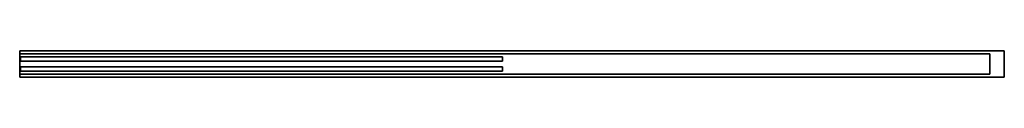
# Model space of a CAD drawing. Header units: millimetres. Extents: x 0 to 2050, y -28 to 27.
import ezdxf

# ---------------------------------------------------------------- set-up
doc = ezdxf.new("R2010")
doc.units = ezdxf.units.MM
doc.header["$LTSCALE"] = 10
for name, color, linetype in [('--Gltue1_BESCH_sich_laufhor_hilf', 1, 'Continuous'), ('--Gltue1_BESCH_sich_laufhor_hilf_wnz', 1, 'Continuous'), ('3DD-cke-_BESCH_sich_laufhor_hilf', 1, 'Continuous'), ('3DD-cke-_BESCH_sich_laufhor_hilf_wnz', 1, 'Continuous')]:
    doc.layers.add(name, color=color, linetype=linetype)

msp = doc.modelspace()

# ---------------------------------------------------------------- linework, layer by layer
at = {"layer": '--Gltue1_BESCH_sich_laufhor_hilf_wnz'}
for points in [[(1005, 6, 2296), (1005, 6, 2296), (1005, 6, 2296), (1005, 6, 2296), (1005, 6, 2296), (1005, 6, 2296), (1005, 15, 2296), (1005, 15, 2254), (1005, 6, 2254), (1005, 15, 2254), (2, 15, 2254), (2, 6, 2254), (2, 15, 2254), (2, 15, 2296), (2, 6, 2296), (2, 15, 2296), (1005, 15, 2296), (1005, 6, 2296), (1005, 6, 2254), (2, 6, 2254), (2, 6, 2296), (1005, 6, 2296)], [(2, -6, 2296), (2, -6, 2296), (2, -6, 2296), (2, -6, 2296), (2, -6, 2296), (2, -6, 2296), (2, -15, 2296), (2, -15, 2254), (2, -6, 2254), (2, -15, 2254), (1005, -15, 2254), (1005, -6, 2254), (1005, -15, 2254), (1005, -15, 2296), (1005, -6, 2296), (1005, -15, 2296), (2, -15, 2296), (2, -6, 2296), (2, -6, 2254), (1005, -6, 2254), (1005, -6, 2296), (2, -6, 2296)]]:
    msp.add_polyline3d(points, dxfattribs=at)
at = {"layer": '3DD-cke-_BESCH_sich_laufhor_hilf_wnz'}
for points in [[(0, -27.5, 2360), (0, -27.5, 2360), (0, -27.5, 2360), (0, -27.5, 2360), (0, -27.5, 2360), (0, -27.5, 2360), (0, -27.5, 2345), (0, 27.5, 2345), (0, 27.5, 2360), (0, 27.5, 2345), (2050, 27.5, 2345), (2050, 27.5, 2360), (2050, 27.5, 2345), (2050, -27.5, 2345), (2050, -27.5, 2360), (2050, -27.5, 2345), (0, -27.5, 2345), (0, -27.5, 2360), (0, 27.5, 2360), (2050, 27.5, 2360), (2050, -27.5, 2360), (0, -27.5, 2360)], [(0, -21, 2299.5), (0, -21, 2299.5), (0, -21, 2299.5), (0, -21, 2299.5), (0, -21, 2299.5), (0, -21, 2299.5), (0, 21, 2299.5), (0, 21, 2357), (0, -21, 2357), (0, 21, 2357), (2020, 21, 2357), (2020, -21, 2357), (2020, 21, 2357), (2020, 21, 2299.5), (2020, -21, 2299.5), (2020, 21, 2299.5), (0, 21, 2299.5), (0, -21, 2299.5), (0, -21, 2357), (2020, -21, 2357), (2020, -21, 2299.5), (0, -21, 2299.5)]]:
    msp.add_polyline3d(points, dxfattribs=at)

# ---------------------------------------------------------------- meshes
at = {"layer": '--Gltue1_BESCH_sich_laufhor_hilf'}
mesh = msp.add_polymesh((6, 3), dxfattribs=at)
for k, corner in enumerate([(2, 6, 2296), (2, 15, 2296), (2, 15, 2296), (1005, 6, 2296), (1005, 15, 2296), (1005, 15, 2296), (1005, 6, 2254), (1005, 15, 2254), (1005, 15, 2296), (2, 6, 2254), (2, 15, 2254), (2, 15, 2296), (2, 6, 2254), (2, 6, 2254), (2, 6, 2296), (1005, 6, 2254), (1005, 6, 2254), (1005, 6, 2296)]):
    mesh.set_mesh_vertex(divmod(k, 3), corner)
mesh = msp.add_polymesh((6, 3), dxfattribs=at)
for k, corner in enumerate([(1005, -6, 2296), (1005, -15, 2296), (1005, -15, 2296), (2, -6, 2296), (2, -15, 2296), (2, -15, 2296), (2, -6, 2254), (2, -15, 2254), (2, -15, 2296), (1005, -6, 2254), (1005, -15, 2254), (1005, -15, 2296), (1005, -6, 2254), (1005, -6, 2254), (1005, -6, 2296), (2, -6, 2254), (2, -6, 2254), (2, -6, 2296)]):
    mesh.set_mesh_vertex(divmod(k, 3), corner)
at = {"layer": '3DD-cke-_BESCH_sich_laufhor_hilf'}
mesh = msp.add_polymesh((6, 3), dxfattribs=at)
for k, corner in enumerate([(2050, -27.5, 2360), (2050, -27.5, 2345), (2050, -27.5, 2345), (0, -27.5, 2360), (0, -27.5, 2345), (0, -27.5, 2345), (0, 27.5, 2360), (0, 27.5, 2345), (0, -27.5, 2345), (2050, 27.5, 2360), (2050, 27.5, 2345), (2050, -27.5, 2345), (2050, 27.5, 2360), (2050, 27.5, 2360), (2050, -27.5, 2360), (0, 27.5, 2360), (0, 27.5, 2360), (0, -27.5, 2360)]):
    mesh.set_mesh_vertex(divmod(k, 3), corner)
mesh = msp.add_polymesh((6, 3), dxfattribs=at)
for k, corner in enumerate([(2020, -21, 2299.5), (2020, 21, 2299.5), (2020, 21, 2299.5), (0, -21, 2299.5), (0, 21, 2299.5), (0, 21, 2299.5), (0, -21, 2357), (0, 21, 2357), (0, 21, 2299.5), (2020, -21, 2357), (2020, 21, 2357), (2020, 21, 2299.5), (2020, -21, 2357), (2020, -21, 2357), (2020, -21, 2299.5), (0, -21, 2357), (0, -21, 2357), (0, -21, 2299.5)]):
    mesh.set_mesh_vertex(divmod(k, 3), corner)

doc.saveas('drawing.dxf')
